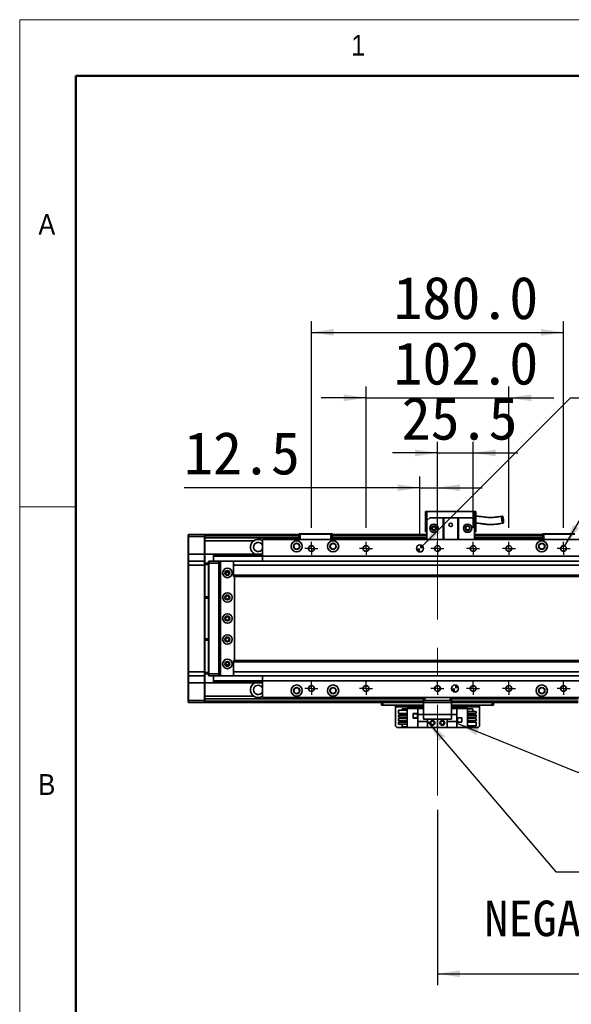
# Model space of a CAD drawing. Header units: millimetres. Extents: x 40 to 3320, y 40 to 2336.
# Tile 4 of 10: x 40 to 434, y 1633 to 2336. Entities that reach past the tile are written whole.
import ezdxf

# ---------------------------------------------------------------- set-up
doc = ezdxf.new("R2010")
doc.units = ezdxf.units.MM
doc.header["$LTSCALE"] = 8
doc.linetypes.add('CENTERX2', pattern=[20.32, 12.7, -2.54, 2.54, -2.54])
doc.layers.add('黑色实线', color=7, linetype='Continuous')
doc.styles.add('SLDTEXTSTYLE1', font='Gothic.ttf', dxfattribs={"width": 0.913})
doc.styles.add('SLDTEXTSTYLE8', font='txt')
doc.styles.add('SLDTEXTSTYLE9', font='txt', dxfattribs={"bigfont": 'bigfont'})
doc.dimstyles.new('SLDDIMSTYLE0', dxfattribs={"dimtxt": 30.4, "dimasz": 16, "dimexe": 0, "dimexo": 0.0625, "dimgap": 7.6, "dimtad": 2, "dimdec": 1, "dimrnd": 1e-09, "dimzin": 4, "dimdsep": 46, "dimtxsty": 'SLDTEXTSTYLE8', "dimsah": 1, "dimcen": 0.09, "dimadec": 0, "dimazin": 1, "dimtfac": 1, "dimtdec": 1, "dimtmove": 0, "dimatfit": 0, "dimfxl": 0, "dimfrac": 2, "dimtolj": 1, "dimtzin": 12, "dimarcsym": 0})
doc.dimstyles.new('SLDDIMSTYLE1', dxfattribs={"dimtxt": 30.4, "dimasz": 16, "dimexe": 0, "dimexo": 0.0625, "dimgap": 7.6, "dimtad": 2, "dimdec": 1, "dimrnd": 1e-09, "dimzin": 12, "dimdsep": 46, "dimtxsty": 'SLDTEXTSTYLE8', "dimsah": 1, "dimcen": 0.09, "dimadec": 0, "dimazin": 3, "dimtfac": 1, "dimtdec": 1, "dimtmove": 0, "dimatfit": 0, "dimfxl": 0, "dimfrac": 2, "dimtolj": 1, "dimtzin": 12, "dimarcsym": 0})
doc.dimstyles.new('SLDDIMSTYLE2', dxfattribs={"dimtxt": 0.18, "dimasz": 16, "dimexe": 0, "dimexo": 0.0625, "dimgap": 0, "dimtad": 0, "dimtih": 1, "dimtoh": 1, "dimdec": 0, "dimrnd": 1e-09, "dimzin": 0, "dimdsep": 46, "dimtxsty": 'Standard', "dimsah": 1, "dimcen": 0.09, "dimadec": 0, "dimazin": 0, "dimtfac": 16, "dimtdec": 0, "dimtofl": 0, "dimtmove": 0, "dimatfit": 3, "dimfxl": 0, "dimfrac": 2, "dimtolj": 1, "dimtzin": 0, "dimarcsym": 0})
doc.dimstyles.new('SLDDIMSTYLE3', dxfattribs={"dimtxt": 30.4, "dimasz": 16, "dimexe": 0, "dimexo": 0.0625, "dimgap": 7.6, "dimtad": 0, "dimtih": 1, "dimtoh": 1, "dimdec": 1, "dimrnd": 1e-09, "dimzin": 4, "dimdsep": 46, "dimtxsty": 'SLDTEXTSTYLE8', "dimsah": 1, "dimcen": 0, "dimadec": 0, "dimazin": 1, "dimtfac": 1, "dimtdec": 1, "dimtofl": 0, "dimtmove": 0, "dimatfit": 3, "dimfxl": 0, "dimfrac": 2, "dimtolj": 1, "dimtzin": 12, "dimarcsym": 0})
doc.dimstyles.new('SLDDIMSTYLE4', dxfattribs={"dimtxt": 30.4, "dimasz": 16, "dimexe": 0, "dimexo": 0.0625, "dimgap": 7.6, "dimtad": 0, "dimtih": 1, "dimtoh": 1, "dimdec": 1, "dimrnd": 1e-09, "dimzin": 12, "dimdsep": 46, "dimtxsty": 'SLDTEXTSTYLE8', "dimsah": 1, "dimcen": 0, "dimadec": 0, "dimazin": 3, "dimtfac": 1, "dimtdec": 1, "dimtofl": 0, "dimtmove": 0, "dimatfit": 3, "dimfxl": 0, "dimfrac": 2, "dimtolj": 1, "dimtzin": 12, "dimarcsym": 0})
doc.dimstyles.new('SLDDIMSTYLE5', dxfattribs={"dimtxt": 30.4, "dimasz": 16, "dimexe": 0, "dimexo": 0.0625, "dimgap": 7.6, "dimtad": 2, "dimdec": 1, "dimrnd": 1e-09, "dimzin": 4, "dimdsep": 46, "dimtxsty": 'SLDTEXTSTYLE8', "dimsah": 1, "dimcen": 0.09, "dimadec": 0, "dimazin": 1, "dimtfac": 1, "dimtdec": 1, "dimtofl": 0, "dimtmove": 0, "dimatfit": 3, "dimfxl": 0, "dimfrac": 2, "dimtolj": 1, "dimtzin": 12, "dimarcsym": 0})

# ---------------------------------------------------------------- blocks, each defined once
blk = doc.blocks.new('_D_14')
at = {"layer": '黑色实线'}
for p, q in [((287.25, 1973.16), (287.25, 2073.93)), ((389.25, 1973.16), (389.25, 2073.93)), ((287.25, 2065.93), (255.25, 2065.93)), ((287.25, 2065.93), (389.25, 2065.93)), ((389.25, 2065.93), (421.25, 2065.93))]:
    blk.add_line(p, q, dxfattribs=at)
for points in [[(287.25, 2065.93), (271.25, 2068.33), (271.25, 2063.53)], [(389.25, 2065.93), (405.25, 2063.53), (405.25, 2068.33)]]:
    blk.add_solid(points, dxfattribs=at)
at = {"layer": '黑色实线', "insert": (306.84, 2105.82), "char_height": 30.4, "attachment_point": 1, "style": 'SLDTEXTSTYLE8'}
blk.add_mtext('102.0', dxfattribs=at)
blk = doc.blocks.new('_D_15')
at = {"layer": '黑色实线'}
for p, q in [((248.25, 1973.16), (248.25, 2120.66)), ((428.25, 1973.16), (428.25, 2120.66)), ((248.25, 2112.66), (428.25, 2112.66))]:
    blk.add_line(p, q, dxfattribs=at)
for points in [[(248.25, 2112.66), (264.25, 2110.26), (264.25, 2115.06)], [(428.25, 2112.66), (412.25, 2115.06), (412.25, 2110.26)]]:
    blk.add_solid(points, dxfattribs=at)
at = {"layer": '黑色实线', "insert": (306.84, 2152.55), "char_height": 30.4, "attachment_point": 1, "style": 'SLDTEXTSTYLE8'}
blk.add_mtext('180.0', dxfattribs=at)
blk = doc.blocks.new('_D_16')
at = {"layer": '黑色实线'}
for p, q in [((338.25, 1973.16), (338.25, 2034.58)), ((363.75, 1973.16), (363.75, 2034.58)), ((338.25, 2026.58), (306.25, 2026.58)), ((338.25, 2026.58), (363.75, 2026.58)), ((363.75, 2026.58), (395.75, 2026.58))]:
    blk.add_line(p, q, dxfattribs=at)
for points in [[(338.25, 2026.58), (322.25, 2028.98), (322.25, 2024.18)], [(363.75, 2026.58), (379.75, 2024.18), (379.75, 2028.98)]]:
    blk.add_solid(points, dxfattribs=at)
at = {"layer": '黑色实线', "insert": (312.72, 2066.47), "char_height": 30.4, "attachment_point": 1, "style": 'SLDTEXTSTYLE8'}
blk.add_mtext('25.5', dxfattribs=at)
blk = doc.blocks.new('_D_17')
at = {"layer": '黑色实线'}
for p, q in [((325.75, 1968.52), (325.75, 2009.75)), ((338.25, 1973.16), (338.25, 2009.75)), ((325.75, 2001.75), (157.32, 2001.75)), ((325.75, 2001.75), (338.25, 2001.75)), ((338.25, 2001.75), (370.25, 2001.75))]:
    blk.add_line(p, q, dxfattribs=at)
for points in [[(325.75, 2001.75), (309.75, 2004.15), (309.75, 1999.35)], [(338.25, 2001.75), (354.25, 1999.35), (354.25, 2004.15)]]:
    blk.add_solid(points, dxfattribs=at)
at = {"layer": '黑色实线', "insert": (157.32, 2041.64), "char_height": 30.4, "attachment_point": 1, "style": 'SLDTEXTSTYLE8'}
blk.add_mtext('12.5', dxfattribs=at)
blk = doc.blocks.new('SW_SYMBOL_HOLE_DEPTH')
at = {"layer": '黑色实线', "color": 0}
for p, q in [((0, 7000), (6400, 7000)), ((3200, 7000), (3200, 600)), ((800, 4440), (3200, 600)), ((5600, 4440), (3200, 600))]:
    blk.add_line(p, q, dxfattribs=at)
blk = doc.blocks.new('_D_18')
at = {"layer": '黑色实线'}
for p, q in [((429.3, 1960.18), (457.5, 2009.02)), ((457.5, 2009.02), (489.5, 2009.02))]:
    blk.add_line(p, q, dxfattribs=at)
blk.add_solid([(429.3, 1960.18), (439.38, 1972.84), (435.22, 1975.24)], dxfattribs=at)
at = {"layer": '黑色实线', "xscale": 0.004985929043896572, "yscale": 0.004985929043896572, "zscale": 0.004985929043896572}
blk.add_blockref('SW_SYMBOL_HOLE_DEPTH', (619.75, 1988.9), dxfattribs=at)
at = {"layer": '黑色实线', "char_height": 30.4, "attachment_point": 1, "style": 'SLDTEXTSTYLE8'}
for s, insert in [('10×M5', (489.5, 2024.34)), ('10.0', (664.25, 2024.34))]:
    blk.add_mtext(s, dxfattribs=dict(at, insert=insert))
blk = doc.blocks.new('_D_19')
at = {"layer": '黑色实线'}
for p, q in [((327.52, 1960.13), (433.31, 2065.93)), ((433.31, 2065.93), (465.31, 2065.93))]:
    blk.add_line(p, q, dxfattribs=at)
blk.add_solid([(327.52, 1960.13), (340.53, 1969.75), (337.13, 1973.14)], dxfattribs=at)
at = {"layer": '黑色实线', "xscale": 0.004985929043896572, "yscale": 0.004985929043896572, "zscale": 0.004985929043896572}
blk.add_blockref('SW_SYMBOL_HOLE_DEPTH', (665.89, 2045.68), dxfattribs=at)
at = {"layer": '黑色实线', "char_height": 30.4, "attachment_point": 1, "style": 'SLDTEXTSTYLE8'}
for s, insert in [('2×', (465.31, 2081.12)), ('%%c', (515.05, 2080.82)), ('5.0', (562.02, 2081.12)), ('7.0', (710.39, 2081.12)), ('H7', (614.97, 2081.12))]:
    blk.add_mtext(s, dxfattribs=dict(at, insert=insert))
blk = doc.blocks.new('_D_20')
at = {"layer": '黑色实线'}
for p, q in [((2078.25, 1775.63), (2078.25, 1646.56)), ((338.25, 1771.78), (338.25, 1646.56)), ((338.25, 1654.56), (2078.25, 1654.56))]:
    blk.add_line(p, q, dxfattribs=at)
for points in [[(338.25, 1654.56), (354.25, 1652.16), (354.25, 1656.96)], [(2078.25, 1654.56), (2062.25, 1656.96), (2062.25, 1652.16)]]:
    blk.add_solid(points, dxfattribs=at)
at = {"layer": '黑色实线', "insert": (1137.84, 1694.45), "char_height": 30.4, "attachment_point": 1, "style": 'SLDTEXTSTYLE8'}
blk.add_mtext('1740.0', dxfattribs=at)
blk = doc.blocks.new('SW_NOTE_8')
at = {"layer": '黑色实线', "color": 0, "char_height": 25.4, "attachment_point": 2}
for s, insert, style in [('光电负限位', (81.95, 12.96), 'SLDTEXTSTYLE9'), ('NEGATIVE LIMIT SWITCH', (79.59, -20.63), 'SLDTEXTSTYLE8')]:
    blk.add_mtext(s, dxfattribs=dict(at, insert=insert, style=style))
blk = doc.blocks.new('SW_CENTERMARKSYMBOL_12')
at = {"layer": '黑色实线', "color": 0}
for p, q in [((-2.54, 0), (-4.64, 0)), ((0, 0), (-2.54, 0)), ((0, 2.54), (0, 4.64)), ((0, 0), (0, 2.54)), ((0, 0), (0, -2.54)), ((0, 0), (2.54, 0)), ((2.54, 0), (4.64, 0)), ((0, -2.54), (0, -4.64))]:
    blk.add_line(p, q, dxfattribs=at)
blk = doc.blocks.new('SW_CENTERMARKSYMBOL_13')
at = {"layer": '黑色实线', "color": 0}
for p, q in [((-2.54, 0), (-4.64, 0)), ((0, 0), (-2.54, 0)), ((0, 2.54), (0, 4.64)), ((0, 0), (0, 2.54)), ((0, 0), (0, -2.54)), ((0, 0), (2.54, 0)), ((2.54, 0), (4.64, 0)), ((0, -2.54), (0, -4.64))]:
    blk.add_line(p, q, dxfattribs=at)
blk = doc.blocks.new('SW_CENTERMARKSYMBOL_14')
at = {"layer": '黑色实线', "color": 0}
for p, q in [((-2.54, 0), (-4.64, 0)), ((0, 0), (-2.54, 0)), ((0, 2.54), (0, 4.64)), ((0, 0), (0, 2.54)), ((0, 0), (0, -2.54)), ((0, 0), (2.54, 0)), ((2.54, 0), (4.64, 0)), ((0, -2.54), (0, -4.64))]:
    blk.add_line(p, q, dxfattribs=at)
blk = doc.blocks.new('SW_CENTERMARKSYMBOL_15')
at = {"layer": '黑色实线', "color": 0}
for p, q in [((-2.54, 0), (-4.64, 0)), ((0, 0), (-2.54, 0)), ((0, 2.54), (0, 4.64)), ((0, 0), (0, 2.54)), ((0, 0), (0, -2.54)), ((0, 0), (2.54, 0)), ((2.54, 0), (4.64, 0)), ((0, -2.54), (0, -4.64))]:
    blk.add_line(p, q, dxfattribs=at)
blk = doc.blocks.new('SW_CENTERMARKSYMBOL_16')
at = {"layer": '黑色实线', "color": 0}
for p, q in [((-2.54, 0), (-4.64, 0)), ((0, 0), (-2.54, 0)), ((0, 2.54), (0, 4.64)), ((0, 0), (0, 2.54)), ((0, 0), (0, -2.54)), ((0, 0), (2.54, 0)), ((2.54, 0), (4.64, 0)), ((0, -2.54), (0, -4.64))]:
    blk.add_line(p, q, dxfattribs=at)
blk = doc.blocks.new('SW_CENTERMARKSYMBOL_17')
at = {"layer": '黑色实线', "color": 0}
for p, q in [((-2.54, 0), (-4.64, 0)), ((0, 0), (-2.54, 0)), ((0, 2.54), (0, 4.64)), ((0, 0), (0, 2.54)), ((0, 0), (0, -2.54)), ((0, 0), (2.54, 0)), ((2.54, 0), (4.64, 0)), ((0, -2.54), (0, -4.64))]:
    blk.add_line(p, q, dxfattribs=at)
blk = doc.blocks.new('SW_CENTERMARKSYMBOL_18')
at = {"layer": '黑色实线', "color": 0}
for p, q in [((-2.54, 0), (-4.64, 0)), ((0, 0), (-2.54, 0)), ((0, 2.54), (0, 4.64)), ((0, 0), (0, 2.54)), ((0, 0), (0, -2.54)), ((0, 0), (2.54, 0)), ((2.54, 0), (4.64, 0)), ((0, -2.54), (0, -4.64))]:
    blk.add_line(p, q, dxfattribs=at)
blk = doc.blocks.new('SW_CENTERMARKSYMBOL_19')
at = {"layer": '黑色实线', "color": 0}
for p, q in [((-2.54, 0), (-4.64, 0)), ((0, 0), (-2.54, 0)), ((0, 2.54), (0, 4.64)), ((0, 0), (0, 2.54)), ((0, 0), (0, -2.54)), ((0, 0), (2.54, 0)), ((2.54, 0), (4.64, 0)), ((0, -2.54), (0, -4.64))]:
    blk.add_line(p, q, dxfattribs=at)
blk = doc.blocks.new('SW_CENTERMARKSYMBOL_20')
at = {"layer": '黑色实线', "color": 0}
for p, q in [((-2.54, 0), (-4.64, 0)), ((0, 0), (-2.54, 0)), ((0, 2.54), (0, 4.64)), ((0, 0), (0, 2.54)), ((0, 0), (0, -2.54)), ((0, 0), (2.54, 0)), ((2.54, 0), (4.64, 0)), ((0, -2.54), (0, -4.64))]:
    blk.add_line(p, q, dxfattribs=at)
blk = doc.blocks.new('SW_CENTERMARKSYMBOL_21')
at = {"layer": '黑色实线', "color": 0}
for p, q in [((-2.54, 0), (-4.64, 0)), ((0, 0), (-2.54, 0)), ((0, 2.54), (0, 4.64)), ((0, 0), (0, 2.54)), ((0, 0), (0, -2.54)), ((0, 0), (2.54, 0)), ((2.54, 0), (4.64, 0)), ((0, -2.54), (0, -4.64))]:
    blk.add_line(p, q, dxfattribs=at)
blk = doc.blocks.new('SW_CENTERMARKSYMBOL_22')
at = {"layer": '黑色实线', "color": 0}
for p, q in [((-2.54, 0), (-4.64, 0)), ((0, 0), (-2.54, 0)), ((0, 2.54), (0, 4.64)), ((0, 0), (0, 2.54)), ((0, 0), (0, -2.54)), ((0, 0), (2.54, 0)), ((2.54, 0), (4.64, 0)), ((0, -2.54), (0, -4.64))]:
    blk.add_line(p, q, dxfattribs=at)
blk = doc.blocks.new('SW_CENTERMARKSYMBOL_23')
at = {"layer": '黑色实线', "color": 0}
for p, q in [((-2.54, 0), (-4.64, 0)), ((0, 0), (-2.54, 0)), ((0, 2.54), (0, 4.64)), ((0, 0), (0, 2.54)), ((0, 0), (0, -2.54)), ((0, 0), (2.54, 0)), ((2.54, 0), (4.64, 0)), ((0, -2.54), (0, -4.64))]:
    blk.add_line(p, q, dxfattribs=at)
blk = doc.blocks.new('SW_DOWELSYMBOL_2')
at = {"linetype": 'Continuous', "lineweight": 18}
h = blk.add_hatch(color=0, dxfattribs=at)
edge = h.paths.add_edge_path(flags=0)
edge.add_arc((0, 0), 2.5, 180, 270)
edge.add_line((0, -2.5), (0, 0))
edge.add_line((0, 0), (-2.5, 0))
h = blk.add_hatch(color=0, dxfattribs=at)
edge = h.paths.add_edge_path(flags=0)
edge.add_arc((0, 0), 2.5, 0, 90)
edge.add_line((0, 2.5), (0, 0))
edge.add_line((0, 0), (2.5, 0))
at = {"layer": '黑色实线', "color": 0}
blk.add_circle((0, 0), 2.5, dxfattribs=at)
blk = doc.blocks.new('SW_DOWELSYMBOL_3')
at = {"linetype": 'Continuous', "lineweight": 18}
h = blk.add_hatch(color=0, dxfattribs=at)
edge = h.paths.add_edge_path(flags=0)
edge.add_arc((0, 0), 2.5, 180, 270)
edge.add_line((0, -2.5), (0, 0))
edge.add_line((0, 0), (-2.5, 0))
h = blk.add_hatch(color=0, dxfattribs=at)
edge = h.paths.add_edge_path(flags=0)
edge.add_arc((0, 0), 2.5, 0, 90)
edge.add_line((0, 2.5), (0, 0))
edge.add_line((0, 0), (2.5, 0))
at = {"layer": '黑色实线', "color": 0}
blk.add_circle((0, 0), 2.5, dxfattribs=at)

msp = doc.modelspace()

# ---------------------------------------------------------------- linework, layer by layer
at = {"color": 7, "linetype": 'Continuous', "lineweight": 18}
for p, q in [((3320, 2336), (40, 2336)), ((40, 2336), (40, 40)), ((80, 2296), (3280, 2296)), ((80, 2296), (80, 80)), ((80, 1988), (40, 1988))]:
    msp.add_line(p, q, dxfattribs=at)
at = {"color": 7, "linetype": 'Continuous', "lineweight": 50}
for p, q in [((3280, 2296), (80, 2296)), ((80, 2296), (80, 80))]:
    msp.add_line(p, q, dxfattribs=at)
at = {"color": 7, "linetype": 'Continuous', "lineweight": 35}
for p, q in [((329.75, 1984.66), (330.75, 1984.66)), ((329.75, 1984.66), (329.75, 1970.26)), ((330.75, 1978.26), (330.75, 1984.66)), ((330.75, 1984.66), (364.75, 1984.66)), ((364.75, 1984.66), (365.75, 1984.66)), ((364.75, 1984.66), (364.75, 1978.26)), ((365.75, 1970.26), (365.75, 1984.66)), ((332.75, 1980.26), (330.75, 1978.26)), ((330.75, 1978.26), (330.75, 1964.86)), ((332.75, 1980.26), (342.25, 1980.26)), ((342.25, 1964.86), (342.25, 1980.26)), ((342.25, 1980.26), (342.75, 1980.26)), ((342.75, 1980.26), (342.75, 1964.86)), ((352.75, 1980.26), (342.75, 1980.26)), ((352.75, 1964.86), (352.75, 1980.26)), ((352.75, 1980.26), (353.25, 1980.26)), ((353.25, 1980.26), (362.75, 1980.26)), ((353.25, 1980.26), (353.25, 1964.86)), ((364.75, 1978.26), (362.75, 1980.26)), ((364.75, 1978.26), (364.75, 1964.86)), ((329.75, 1970.26), (330.75, 1970.26)), ((364.75, 1970.26), (365.75, 1970.26)), ((160.25, 1968.06), (160.55, 1968.36)), ((160.25, 1966.86), (160.25, 1968.06)), ((160.25, 1966.86), (160.55, 1966.86)), ((160.25, 1954.36), (160.25, 1966.86)), ((160.55, 1968.36), (160.55, 1966.86)), ((160.55, 1968.36), (171.95, 1968.36)), ((171.95, 1966.86), (160.55, 1966.86)), ((160.55, 1966.86), (160.55, 1954.36)), ((171.95, 1966.86), (171.95, 1968.36)), ((171.95, 1968.36), (172.25, 1968.06)), ((171.95, 1966.86), (172.25, 1966.86)), ((171.95, 1954.36), (171.95, 1966.86)), ((239.25, 1968.36), (172.25, 1968.36)), ((172.25, 1968.36), (172.25, 1968.06)), ((172.25, 1968.06), (172.25, 1966.86)), ((239.25, 1967.86), (172.25, 1967.86)), ((172.25, 1966.86), (172.25, 1954.36)), ((239.25, 1965.86), (172.25, 1965.86)), ((207.08, 1963.86), (172.25, 1963.86)), ((463.25, 1964.86), (213.25, 1964.86)), ((213.25, 1964.86), (213.25, 1952.86)), ((239.25, 1968.56), (239.55, 1968.86)), ((239.25, 1964.86), (239.25, 1968.56)), ((240.25, 1968.56), (239.25, 1968.56)), ((239.55, 1968.86), (240.37, 1968.86)), ((240.25, 1968.56), (240.37, 1968.86)), ((240.25, 1968.56), (240.25, 1964.86)), ((262.25, 1968.56), (240.25, 1968.56)), ((240.37, 1968.86), (262.12, 1968.86)), ((262.25, 1968.56), (262.12, 1968.86)), ((262.12, 1968.86), (262.95, 1968.86)), ((262.25, 1964.86), (262.25, 1968.56)), ((263.25, 1968.56), (262.25, 1968.56)), ((262.95, 1968.86), (263.25, 1968.56)), ((263.25, 1968.56), (263.25, 1964.86)), ((330.75, 1968.36), (263.25, 1968.36)), ((330.75, 1967.86), (263.25, 1967.86)), ((330.75, 1965.86), (263.25, 1965.86)), ((278.25, 1968.16), (330.75, 1968.16)), ((278.25, 1968.16), (278.25, 1967.96)), ((278.25, 1967.96), (330.75, 1967.96)), ((278.25, 1967.86), (278.25, 1967.96)), ((413.25, 1968.36), (364.75, 1968.36)), ((364.75, 1968.16), (413.25, 1968.16)), ((364.75, 1967.96), (413.25, 1967.96)), ((413.25, 1967.86), (364.75, 1967.86)), ((413.25, 1965.86), (364.75, 1965.86)), ((413.25, 1968.56), (413.55, 1968.86)), ((414.25, 1968.56), (413.25, 1968.56)), ((413.25, 1964.86), (413.25, 1968.56)), ((413.55, 1968.86), (414.37, 1968.86)), ((414.25, 1968.56), (414.37, 1968.86)), ((436.25, 1968.56), (414.25, 1968.56)), ((414.25, 1968.56), (414.25, 1964.86)), ((414.37, 1968.86), (436.12, 1968.86)), ((160.25, 1954.36), (160.55, 1954.36)), ((160.25, 1949.06), (160.25, 1954.36)), ((160.55, 1949.36), (160.25, 1949.06)), ((160.25, 1946.36), (160.25, 1949.06)), ((160.55, 1954.36), (160.55, 1949.36)), ((171.95, 1954.36), (160.55, 1954.36)), ((160.55, 1949.36), (160.55, 1946.36)), ((160.55, 1949.36), (171.95, 1949.36)), ((171.95, 1949.36), (171.95, 1954.36)), ((171.95, 1954.36), (172.25, 1954.36)), ((171.95, 1946.36), (171.95, 1949.36)), ((171.95, 1949.36), (172.25, 1949.06)), ((172.25, 1954.36), (172.25, 1949.06)), ((178.25, 1954.36), (172.25, 1954.36)), ((172.25, 1949.06), (172.25, 1946.36)), ((174.75, 1949.06), (175.05, 1949.36)), ((174.75, 1947.86), (174.75, 1949.06)), ((175.05, 1949.36), (175.05, 1947.86)), ((175.05, 1949.36), (182.25, 1949.36)), ((178.25, 1954.36), (213.25, 1954.36)), ((178.25, 1954.36), (178.25, 1954.07)), ((178.25, 1954.07), (213.25, 1954.07)), ((178.25, 1954.07), (178.25, 1953.17)), ((178.25, 1953.17), (213.25, 1953.17)), ((178.25, 1953.17), (178.25, 1952.87)), ((178.25, 1952.87), (178.25, 1949.36)), ((178.25, 1952.87), (213.25, 1952.87)), ((182.25, 1949.36), (182.25, 1947.86)), ((182.25, 1949.36), (183.75, 1949.36)), ((183.45, 1949.06), (182.25, 1949.06)), ((183.75, 1949.36), (183.25, 1948.86)), ((183.25, 1948.86), (183.25, 1867.86)), ((192.75, 1949.36), (183.75, 1949.36)), ((193.25, 1948.86), (192.75, 1949.36)), ((2223.75, 1949.36), (192.75, 1949.36)), ((192.75, 1948.73), (192.75, 1946.36)), ((193.25, 1948.73), (193.25, 1948.86)), ((212.53, 1954.36), (213.25, 1954.75)), ((463.25, 1952.86), (213.25, 1952.86)), ((213.25, 1952.86), (213.25, 1949.36)), ((160.25, 1870.36), (160.25, 1946.36)), ((160.55, 1946.36), (160.25, 1946.36)), ((160.55, 1946.36), (160.55, 1870.36)), ((171.95, 1946.36), (160.55, 1946.36)), ((171.95, 1946.36), (172.25, 1946.36)), ((171.95, 1870.36), (171.95, 1946.36)), ((172.25, 1947.86), (174.75, 1947.86)), ((174.75, 1946.86), (172.25, 1946.86)), ((172.25, 1946.36), (172.25, 1870.36)), ((174.75, 1868.86), (174.75, 1947.86)), ((174.75, 1947.86), (175.05, 1947.86)), ((182.25, 1947.86), (175.05, 1947.86)), ((175.05, 1947.86), (175.05, 1868.86)), ((182.25, 1947.86), (182.25, 1868.86)), ((182.75, 1947.36), (182.75, 1869.36)), ((183.25, 1947.36), (182.75, 1947.36)), ((189.39, 1941.36), (187.1, 1941.36)), ((2223.75, 1946.36), (192.75, 1946.36)), ((192.75, 1946.36), (192.75, 1939.36)), ((2223.75, 1939.36), (192.75, 1939.36)), ((192.75, 1939.36), (192.75, 1938.36)), ((192.75, 1938.36), (2223.75, 1938.36)), ((193.25, 1878.36), (193.25, 1938.36)), ((172.25, 1923.86), (174.75, 1923.86)), ((174.75, 1922.86), (172.25, 1922.86)), ((172.25, 1893.86), (174.75, 1893.86)), ((174.75, 1892.86), (172.25, 1892.86)), ((2223.75, 1878.36), (192.75, 1878.36)), ((192.75, 1878.36), (192.75, 1877.36)), ((187.1, 1875.36), (189.39, 1875.36)), ((2223.75, 1877.36), (192.75, 1877.36)), ((192.75, 1877.36), (192.75, 1870.36)), ((160.55, 1870.36), (160.25, 1870.36)), ((160.25, 1867.66), (160.25, 1870.36)), ((160.55, 1867.36), (160.25, 1867.66)), ((160.25, 1862.36), (160.25, 1867.66)), ((160.55, 1870.36), (171.95, 1870.36)), ((160.55, 1870.36), (160.55, 1867.36)), ((171.95, 1867.36), (160.55, 1867.36)), ((160.55, 1867.36), (160.55, 1862.36)), ((171.95, 1870.36), (172.25, 1870.36)), ((171.95, 1867.36), (171.95, 1870.36)), ((171.95, 1867.36), (172.25, 1867.66)), ((171.95, 1862.36), (171.95, 1867.36)), ((172.25, 1870.36), (172.25, 1867.66)), ((172.25, 1869.86), (174.75, 1869.86)), ((174.75, 1868.86), (172.25, 1868.86)), ((172.25, 1867.66), (172.25, 1862.36)), ((174.75, 1868.86), (175.05, 1868.86)), ((174.75, 1867.66), (174.75, 1868.86)), ((174.75, 1867.66), (175.05, 1867.36)), ((175.05, 1868.86), (182.25, 1868.86)), ((175.05, 1868.86), (175.05, 1867.36)), ((182.25, 1867.36), (175.05, 1867.36)), ((178.25, 1867.36), (178.25, 1863.85)), ((178.25, 1863.85), (213.25, 1863.85)), ((178.25, 1863.85), (178.25, 1863.56)), ((178.25, 1863.56), (213.25, 1863.56)), ((178.25, 1863.56), (178.25, 1862.66)), ((182.25, 1868.86), (182.25, 1867.36)), ((182.25, 1867.66), (183.45, 1867.66)), ((183.75, 1867.36), (182.25, 1867.36)), ((182.75, 1869.36), (183.25, 1869.36)), ((183.25, 1867.86), (183.75, 1867.36)), ((183.75, 1867.36), (192.75, 1867.36)), ((2223.75, 1870.36), (192.75, 1870.36)), ((192.75, 1870.36), (192.75, 1868)), ((192.75, 1867.36), (193.25, 1867.86)), ((2223.75, 1867.36), (192.75, 1867.36)), ((193.25, 1867.86), (193.25, 1868)), ((213.25, 1867.36), (213.25, 1863.86)), ((463.25, 1863.86), (213.25, 1863.86)), ((213.25, 1863.86), (213.25, 1851.86)), ((160.55, 1862.36), (160.25, 1862.36)), ((160.25, 1849.86), (160.25, 1862.36)), ((171.95, 1862.36), (160.55, 1862.36)), ((160.55, 1862.36), (160.55, 1849.86)), ((172.25, 1862.36), (171.95, 1862.36)), ((171.95, 1849.86), (171.95, 1862.36)), ((178.25, 1862.37), (172.25, 1862.37)), ((172.25, 1862.36), (172.25, 1849.86)), ((178.25, 1862.66), (213.25, 1862.66)), ((178.25, 1862.66), (178.25, 1862.37)), ((178.25, 1862.37), (213.25, 1862.37)), ((212.53, 1862.37), (213.25, 1861.97)), ((160.55, 1849.86), (160.25, 1849.86)), ((160.25, 1848.66), (160.25, 1849.86)), ((160.55, 1849.86), (171.95, 1849.86)), ((160.55, 1849.86), (160.55, 1848.36)), ((172.25, 1849.86), (171.95, 1849.86)), ((171.95, 1848.36), (171.95, 1849.86)), ((207.08, 1852.87), (172.25, 1852.87)), ((328.25, 1850.87), (172.25, 1850.87)), ((172.25, 1849.86), (172.25, 1848.66)), ((463.25, 1851.86), (213.25, 1851.86)), ((328.25, 1849.86), (328.25, 1851.86)), ((329.25, 1849.86), (328.25, 1849.86)), ((328.25, 1848.36), (328.25, 1849.86)), ((329.25, 1851.86), (329.25, 1849.86)), ((347.25, 1849.86), (329.25, 1849.86)), ((347.25, 1849.86), (347.25, 1851.86)), ((348.25, 1849.86), (347.25, 1849.86)), ((348.25, 1851.86), (348.25, 1849.86)), ((438.75, 1850.87), (348.25, 1850.87)), ((348.25, 1849.86), (348.25, 1848.36)), ((160.55, 1848.36), (160.25, 1848.66)), ((171.95, 1848.36), (160.55, 1848.36)), ((172.25, 1848.66), (171.95, 1848.36)), ((172.25, 1848.66), (172.25, 1848.36)), ((328.25, 1848.36), (172.25, 1848.36)), ((298.25, 1846.36), (298.25, 1848.36)), ((299.25, 1846.36), (298.25, 1846.36)), ((299.25, 1848.36), (299.25, 1846.36)), ((328.25, 1846.36), (299.25, 1846.36)), ((308.25, 1846.36), (308.25, 1845.36)), ((308.25, 1831.56), (308.25, 1845.36)), ((310.55, 1840.42), (310.55, 1842.92)), ((310.55, 1842.92), (316.75, 1842.92)), ((312.95, 1842.92), (312.95, 1843.86)), ((312.95, 1843.86), (316.75, 1843.86)), ((316.75, 1830.56), (316.75, 1844.16)), ((316.75, 1844.16), (324.3, 1844.16)), ((328.25, 1844.16), (324.3, 1844.16)), ((324.3, 1844.16), (324.3, 1839.86)), ((348.25, 1848.36), (328.25, 1848.36)), ((328.25, 1848.36), (328.25, 1839.86)), ((348.25, 1848.36), (348.25, 1839.86)), ((438.75, 1848.36), (348.25, 1848.36)), ((377.25, 1846.36), (348.25, 1846.36)), ((352.2, 1844.16), (348.25, 1844.16)), ((352.2, 1839.86), (352.2, 1844.16)), ((359.75, 1844.16), (352.2, 1844.16)), ((359.75, 1844.16), (359.75, 1830.56)), ((363.55, 1843.86), (359.75, 1843.86)), ((363.55, 1843.86), (363.55, 1841.92)), ((368.25, 1845.36), (368.25, 1846.36)), ((368.25, 1845.36), (368.25, 1831.56)), ((377.25, 1846.36), (377.25, 1848.36)), ((378.25, 1846.36), (377.25, 1846.36)), ((378.25, 1848.36), (378.25, 1846.36)), ((310.55, 1840.42), (316.75, 1840.42)), ((310.55, 1837.88), (310.55, 1839.38)), ((310.55, 1839.38), (316.75, 1839.38)), ((310.55, 1837.88), (316.75, 1837.88)), ((310.55, 1836.84), (316.75, 1836.84)), ((310.55, 1835.34), (310.55, 1836.84)), ((312.95, 1839.38), (312.95, 1840.42)), ((312.95, 1836.84), (312.95, 1837.88)), ((324.05, 1840.46), (320.85, 1840.46)), ((320.85, 1840.46), (320.85, 1837.26)), ((320.85, 1837.26), (324.05, 1837.26)), ((320.95, 1840.36), (320.95, 1837.36)), ((323.95, 1840.36), (320.95, 1840.36)), ((320.95, 1837.36), (323.95, 1837.36)), ((323.95, 1837.36), (323.95, 1840.36)), ((324.05, 1837.26), (324.05, 1840.46)), ((328.25, 1839.86), (324.3, 1839.86)), ((324.3, 1834.86), (324.3, 1839.86)), ((328.25, 1839.86), (348.25, 1839.86)), ((328.25, 1836.36), (328.25, 1839.86)), ((348.25, 1836.36), (328.25, 1836.36)), ((331.25, 1836.36), (331.25, 1834.86)), ((338.25, 1830.56), (338.25, 1836.36)), ((345.25, 1834.86), (345.25, 1836.36)), ((352.2, 1839.86), (348.25, 1839.86)), ((348.25, 1839.86), (348.25, 1836.36)), ((352.2, 1839.86), (352.2, 1834.86)), ((355.65, 1837.46), (352.45, 1837.46)), ((352.45, 1837.46), (352.45, 1834.26)), ((355.55, 1837.36), (352.55, 1837.36)), ((352.55, 1837.36), (352.55, 1834.36)), ((355.55, 1834.36), (355.55, 1837.36)), ((355.65, 1834.26), (355.65, 1837.46)), ((365.95, 1841.92), (359.75, 1841.92)), ((365.95, 1840.42), (359.75, 1840.42)), ((365.95, 1839.38), (359.75, 1839.38)), ((365.95, 1837.88), (359.75, 1837.88)), ((365.95, 1836.84), (359.75, 1836.84)), ((363.55, 1840.42), (363.55, 1839.38)), ((363.55, 1837.88), (363.55, 1836.84)), ((365.95, 1841.92), (365.95, 1840.42)), ((365.95, 1839.38), (365.95, 1837.88)), ((365.95, 1836.84), (365.95, 1835.34)), ((308.25, 1831.56), (309.25, 1830.56)), ((316.75, 1830.56), (309.25, 1830.56)), ((310.55, 1835.34), (316.75, 1835.34)), ((310.55, 1832.8), (310.55, 1834.3)), ((310.55, 1834.3), (316.75, 1834.3)), ((310.55, 1832.8), (316.75, 1832.8)), ((312.95, 1834.3), (312.95, 1835.34)), ((312.95, 1830.86), (312.95, 1832.8)), ((312.95, 1830.86), (316.75, 1830.86)), ((316.75, 1830.56), (324.3, 1830.56)), ((324.3, 1834.86), (331.25, 1834.86)), ((324.3, 1834.86), (324.3, 1830.56)), ((324.3, 1830.56), (331.25, 1830.56)), ((331.25, 1830.56), (331.25, 1834.86)), ((338.25, 1830.56), (331.25, 1830.56)), ((338.25, 1830.56), (345.25, 1830.56)), ((345.25, 1834.86), (352.2, 1834.86)), ((345.25, 1834.86), (345.25, 1830.56)), ((345.25, 1830.56), (352.2, 1830.56)), ((352.2, 1830.56), (352.2, 1834.86)), ((359.75, 1830.56), (352.2, 1830.56)), ((352.45, 1834.26), (355.65, 1834.26)), ((352.55, 1834.36), (355.55, 1834.36)), ((365.95, 1835.34), (359.75, 1835.34)), ((365.95, 1834.3), (359.75, 1834.3)), ((365.95, 1831.8), (359.75, 1831.8)), ((363.55, 1830.86), (359.75, 1830.86)), ((367.25, 1830.56), (359.75, 1830.56)), ((363.55, 1835.34), (363.55, 1834.3)), ((363.55, 1831.8), (363.55, 1830.86)), ((365.95, 1834.3), (365.95, 1831.8)), ((367.25, 1830.56), (368.25, 1831.56))]:
    msp.add_line(p, q, dxfattribs=at)
at = {"color": 8, "linetype": 'Continuous', "lineweight": 35}
for p, q in [((239.25, 1967.36), (172.25, 1967.36)), ((330.75, 1967.36), (263.25, 1967.36)), ((413.25, 1967.36), (364.75, 1967.36)), ((328.25, 1849.36), (172.25, 1849.36)), ((308.25, 1845.36), (328.25, 1845.36)), ((438.75, 1849.36), (348.25, 1849.36)), ((348.25, 1845.36), (368.25, 1845.36))]:
    msp.add_line(p, q, dxfattribs=at)
at = {"color": 7, "linetype": 'Continuous', "lineweight": 35, "flags": 128}
msp.add_lwpolyline([(214.89, 1964.79), (214.89, 1965.11), (214.8, 1965.47), (214.59, 1965.7), (214.27, 1965.81), (213.86, 1965.85), (213.34, 1965.86), (212.8, 1965.85), (212.3, 1965.82), (211.92, 1965.71), (211.71, 1965.5), (211.62, 1965.2), (211.6, 1964.77), (211.6, 1964.7), (211.6, 1964.7)], dxfattribs=at)
at = {"color": 7, "linetype": 'Continuous', "lineweight": 35}
for centre, radius in [((347.75, 1975.26), 1.25), ((335.75, 1972.76), 3), ((335.75, 1972.76), 1.7), ((335.75, 1972.76), 1.6), ((359.75, 1972.76), 3), ((359.75, 1972.76), 1.7), ((359.75, 1972.76), 1.6), ((237.75, 1959.87), 4), ((237.75, 1959.87), 2.25), ((263.75, 1959.87), 4), ((263.75, 1959.87), 2.25), ((412.75, 1959.87), 4), ((412.75, 1959.87), 2.25), ((237.75, 1959.87), 2), ((248.25, 1958.36), 2.1), ((263.75, 1959.87), 2), ((287.25, 1958.36), 2.1), ((325.75, 1958.36), 2.5), ((338.25, 1958.36), 2.1), ((363.75, 1958.36), 2.1), ((389.25, 1958.36), 2.1), ((412.75, 1959.87), 2), ((428.25, 1958.36), 2.1), ((188.25, 1940.86), 3.36), ((188.25, 1940.86), 1.7), ((188.25, 1940.86), 1.6), ((188.25, 1940.86), 1.25), ((188.25, 1923.36), 3.36), ((188.25, 1923.36), 1.7), ((188.25, 1923.36), 1.6), ((188.25, 1923.36), 1.25), ((188.25, 1908.36), 3.36), ((188.25, 1908.36), 1.7), ((188.25, 1908.36), 1.6), ((188.25, 1908.36), 1.25), ((188.25, 1893.36), 3.36), ((188.25, 1893.36), 1.7), ((188.25, 1893.36), 1.6), ((188.25, 1893.36), 1.25), ((188.25, 1875.86), 3.36), ((188.25, 1875.86), 1.7), ((188.25, 1875.86), 1.6), ((188.25, 1875.86), 1.25), ((237.75, 1856.86), 4), ((237.75, 1856.86), 2.25), ((237.75, 1856.86), 2), ((248.25, 1858.36), 2.1), ((263.75, 1856.86), 4), ((263.75, 1856.86), 2.25), ((263.75, 1856.86), 2), ((287.25, 1858.36), 2.1), ((338.25, 1858.36), 2.1), ((350.75, 1858.36), 2.5), ((363.75, 1858.36), 2.1), ((389.25, 1858.36), 2.1), ((412.75, 1856.86), 4), ((412.75, 1856.86), 2.25), ((412.75, 1856.86), 2), ((428.25, 1858.36), 2.1), ((334.75, 1833.86), 1.75), ((341.75, 1833.86), 1.75), ((334.75, 1833.86), 1.25), ((341.75, 1833.86), 1.25)]:
    msp.add_circle(centre, radius, dxfattribs=at)
for centre, radius, start, end in [((210.25, 1959.36), 5.5, 125.18979, 245.50882), ((210.25, 1959.36), 3.3, 24.61998, 335.38002), ((210.25, 1857.36), 5.5, 114.49118, 234.81021), ((210.25, 1857.36), 3.3, 24.61998, 335.38002)]:
    msp.add_arc(centre, radius, start, end, dxfattribs=at)
for points, knots in [([(384.49, 1981.42), (383.45, 1981.25), (381.63, 1980.96), (379.25, 1980.59), (377.44, 1980.45), (375.85, 1980.42), (374.08, 1980.5), (372.23, 1980.72), (370.33, 1981.01), (368.81, 1981.23), (367.39, 1981.36), (366.45, 1981.42), (365.89, 1981.39), (365.75, 1981.39)], [0, 0, 0, 0, 0.172822, 0.301209, 0.394507, 0.462198, 0.550303, 0.67044, 0.754268, 0.853136, 0.912497, 0.977887, 1, 1, 1, 1]), ([(365.75, 1976.38), (366.12, 1976.39), (367.01, 1976.43), (368.38, 1976.25), (369.79, 1976.05), (371.07, 1975.86), (372.17, 1975.71), (373.12, 1975.61), (374.37, 1975.5), (376.2, 1975.42), (378.8, 1975.52), (381.8, 1975.94), (383.93, 1976.29), (385.06, 1976.47)], [0, 0, 0, 0, 0.0561689, 0.1350523, 0.2093711, 0.2758292, 0.332638, 0.3788405, 0.4216809, 0.5224859, 0.6560404, 0.8185898, 1, 1, 1, 1]), ([(384.11, 1980.25), (384.14, 1980.5), (384.19, 1981), (384.37, 1981.41), (384.59, 1981.45), (384.82, 1981.17), (385.04, 1980.66), (385.22, 1979.96), (385.36, 1979.16), (385.44, 1978.32), (385.45, 1977.54), (385.37, 1976.92), (385.23, 1976.53), (385.03, 1976.44), (384.83, 1976.54), (384.64, 1976.89), (384.47, 1977.42), (384.32, 1978.15), (384.21, 1978.9), (384.14, 1979.44), (384.11, 1979.7), (384.1, 1979.79), (384.1, 1979.81), (384.09, 1979.88), (384.1, 1980.04), (384.1, 1980.17), (384.11, 1980.25)], [0, 0, 0, 0, 0.0648171, 0.1297788, 0.1897321, 0.2426179, 0.294413, 0.3462427, 0.398724, 0.4521995, 0.5066008, 0.561452, 0.6160515, 0.6697721, 0.7270686, 0.7653772, 0.8036909, 0.8589087, 0.9142287, 0.9495542, 0.9640009, 0.9648506, 0.9657587, 0.96871, 0.980528, 1, 1, 1, 1]), ([(335.54, 1971.63), (335.41, 1971.66), (335.15, 1971.7), (334.81, 1971.92), (334.55, 1972.24), (334.4, 1972.64), (334.39, 1973.09), (334.52, 1973.53), (334.78, 1973.9), (335.03, 1974.06), (335.14, 1974.14)], [0, 0, 0, 0, 0.115352, 0.231254, 0.351777, 0.477009, 0.606522, 0.740244, 0.878359, 1, 1, 1, 1]), ([(335.75, 1971.61), (335.75, 1971.61), (335.87, 1971.62), (336.11, 1971.65), (336.43, 1971.81), (336.68, 1972.06), (336.85, 1972.37), (336.92, 1972.72), (336.88, 1973.07), (336.73, 1973.39), (336.5, 1973.66), (336.2, 1973.84), (335.85, 1973.93), (335.5, 1973.91), (335.17, 1973.78), (334.89, 1973.56), (334.69, 1973.26), (334.59, 1972.92), (334.6, 1972.57), (334.71, 1972.23), (334.92, 1971.95), (335.2, 1971.73), (335.42, 1971.67), (335.54, 1971.63)], [0, 0, 0, 0, 0.001719, 0.051636, 0.101551, 0.151461, 0.201377, 0.251293, 0.301209, 0.35112, 0.401031, 0.45095, 0.500863, 0.550775, 0.600687, 0.650601, 0.700518, 0.750434, 0.800345, 0.850259, 0.900174, 0.95009, 1, 1, 1, 1]), ([(336.36, 1974.14), (336.49, 1974.05), (336.76, 1973.86), (337.02, 1973.44), (337.12, 1972.96), (337.06, 1972.49), (336.85, 1972.09), (336.53, 1971.8), (336.21, 1971.66), (336.02, 1971.64), (335.96, 1971.63)], [0, 0, 0, 0, 0.1407984, 0.2880647, 0.4304368, 0.5679421, 0.7005942, 0.8284722, 0.9515826, 1, 1, 1, 1]), ([(359.62, 1971.63), (359.56, 1971.63), (359.37, 1971.64), (359.05, 1971.75), (358.7, 1972.02), (358.47, 1972.41), (358.37, 1972.87), (358.45, 1973.35), (358.69, 1973.79), (358.96, 1974.03), (359.12, 1974.13), (359.14, 1974.14)], [0, 0, 0, 0, 0.048839, 0.168025, 0.291924, 0.420546, 0.553963, 0.692171, 0.834936, 0.981918, 1, 1, 1, 1]), ([(359.54, 1971.63), (359.4, 1971.67), (359.16, 1971.75), (358.89, 1971.98), (358.72, 1972.23), (358.62, 1972.5), (358.59, 1972.71), (358.6, 1972.84), (358.6, 1972.87), (358.6, 1972.87), (358.6, 1972.87), (358.6, 1972.87), (358.6, 1972.87), (358.6, 1972.87)], [0, 0, 0, 0, 0.2369273, 0.4416971, 0.6142411, 0.7545115, 0.9380815, 0.9829676, 0.9897868, 0.9952062, 0.9975514, 0.9997681, 1, 1, 1, 1]), ([(359.96, 1971.63), (360.1, 1971.66), (360.38, 1971.71), (360.73, 1971.96), (360.98, 1972.31), (361.11, 1972.72), (361.1, 1973.15), (360.96, 1973.55), (360.71, 1973.9), (360.47, 1974.06), (360.36, 1974.14)], [0, 0, 0, 0, 0.124807, 0.249842, 0.37486, 0.499856, 0.624842, 0.74983, 0.874829, 1, 1, 1, 1]), ([(211.6, 1964.7), (211.18, 1964.77), (210.19, 1964.95), (208.58, 1964.72), (207.58, 1964.15), (207.08, 1963.86)], [0, 0, 0, 0, 0.268612, 0.636606, 1, 1, 1, 1]), ([(213.25, 1963.96), (213.18, 1964.01), (212.94, 1964.18), (212.5, 1964.39), (212.03, 1964.57), (211.71, 1964.67), (211.61, 1964.69), (211.6, 1964.7), (211.6, 1964.7)], [0, 0, 0, 0, 0.09632, 0.327903, 0.5604, 0.770986, 0.973925, 1, 1, 1, 1]), ([(207.08, 1852.87), (207.54, 1852.6), (208.49, 1852.04), (210.17, 1851.79), (211.85, 1851.99), (212.8, 1852.53), (213.25, 1852.79)], [0, 0, 0, 0, 0.242506, 0.500537, 0.766388, 1, 1, 1, 1])]:
    msp.add_open_spline(points, degree=3, knots=knots, dxfattribs=at)
at = {"layer": '黑色实线', "linetype": 'CENTERX2', "lineweight": 18}
msp.add_line((338.25, 2009.31), (338.25, 1781.94), dxfattribs=at)

# ---------------------------------------------------------------- block references
at = {"layer": '黑色实线'}
for name, p in [('SW_CENTERMARKSYMBOL_12', (248.25, 1958.36)), ('SW_CENTERMARKSYMBOL_13', (287.25, 1958.36)), ('SW_CENTERMARKSYMBOL_20', (338.25, 1958.36)), ('SW_CENTERMARKSYMBOL_14', (363.75, 1958.36)), ('SW_CENTERMARKSYMBOL_15', (389.25, 1958.36)), ('SW_CENTERMARKSYMBOL_16', (428.25, 1958.36)), ('SW_DOWELSYMBOL_2', (325.75, 1958.36)), ('SW_CENTERMARKSYMBOL_23', (248.25, 1858.36)), ('SW_CENTERMARKSYMBOL_22', (287.25, 1858.36)), ('SW_CENTERMARKSYMBOL_21', (338.25, 1858.36)), ('SW_DOWELSYMBOL_3', (350.75, 1858.36)), ('SW_CENTERMARKSYMBOL_19', (363.75, 1858.36)), ('SW_CENTERMARKSYMBOL_18', (389.25, 1858.36)), ('SW_CENTERMARKSYMBOL_17', (428.25, 1858.36))]:
    msp.add_blockref(name, p, dxfattribs=at)
at = {"layer": '黑色实线', "color": 7}
msp.add_blockref('SW_NOTE_8', (473.47, 1727.48), dxfattribs=at)

# ---------------------------------------------------------------- texts
at = {"color": 7, "linetype": 'Continuous', "lineweight": 0, "char_height": 14.82, "attachment_point": 1, "style": 'SLDTEXTSTYLE1'}
for s, insert in [('1', (276.67, 2325.17)), ('A', (53.33, 2197.17)), ('B', (53.33, 1797.17))]:
    msp.add_mtext(s, dxfattribs=dict(at, insert=insert))

# ---------------------------------------------------------------- dimensions: what is measured, and where the dimension line sits
at = {"layer": '黑色实线'}
for base, p1, p2, dimstyle, picture, middle in [((428.25, 2112.66), (248.25, 1963), (428.25, 1963), 'SLDDIMSTYLE0', '_D_15', (355.27, 2112.66)), ((389.25, 2065.93), (287.25, 1963), (389.25, 1963), 'SLDDIMSTYLE0', '_D_14', (355.27, 2065.93)), ((363.75, 2026.58), (338.25, 1963), (363.75, 1963), 'SLDDIMSTYLE1', '_D_16', (350.18, 2026.58)), ((338.25, 2001.75), (325.75, 1958.36), (338.25, 1963), 'SLDDIMSTYLE1', '_D_17', (194.77, 2001.75)), ((2078.25, 1654.56), (338.25, 1781.94), (2078.25, 1785.79), 'SLDDIMSTYLE5', '_D_20', (1197.24, 1654.56))]:
    dim = msp.add_linear_dim(base=base, p1=p1, p2=p2, dimstyle=dimstyle, dxfattribs=at)
    dim.commit()
    dim.dimension.update_dxf_attribs({"geometry": picture, "text_midpoint": middle, "dimtype": 160})
dim = msp.add_diameter_dim_2p(p1=(323.98, 1956.6), p2=(327.52, 1960.13), text='2×<>H7{\\fGDT;x}7.0', dimstyle='SLDDIMSTYLE3', dxfattribs=at)
dim.commit()
dim.dimension.update_dxf_attribs({"geometry": '_D_19', "text_midpoint": (614.32, 2065.93), "dimtype": 163})
dim = msp.add_diameter_dim_2p(p1=(427.2, 1956.55), p2=(429.3, 1960.18), text='10×M5{\\fGDT;x}10.0', dimstyle='SLDDIMSTYLE4', override={"dimpost": '<>'}, dxfattribs=at)
dim.commit()
dim.dimension.update_dxf_attribs({"geometry": '_D_18', "text_midpoint": (614.32, 2009.02), "dimtype": 163})

# ---------------------------------------------------------------- leaders
at = {"layer": '黑色实线', "color": 7}
for points in [[(331.25, 1834.86), (422.67, 1727.48), (473.47, 1727.48)], [(352.2, 1833.51), (438.31, 1798.56), (489.11, 1798.56)]]:
    msp.add_leader(points, dimstyle='SLDDIMSTYLE2', dxfattribs=at)

doc.saveas('drawing.dxf')
